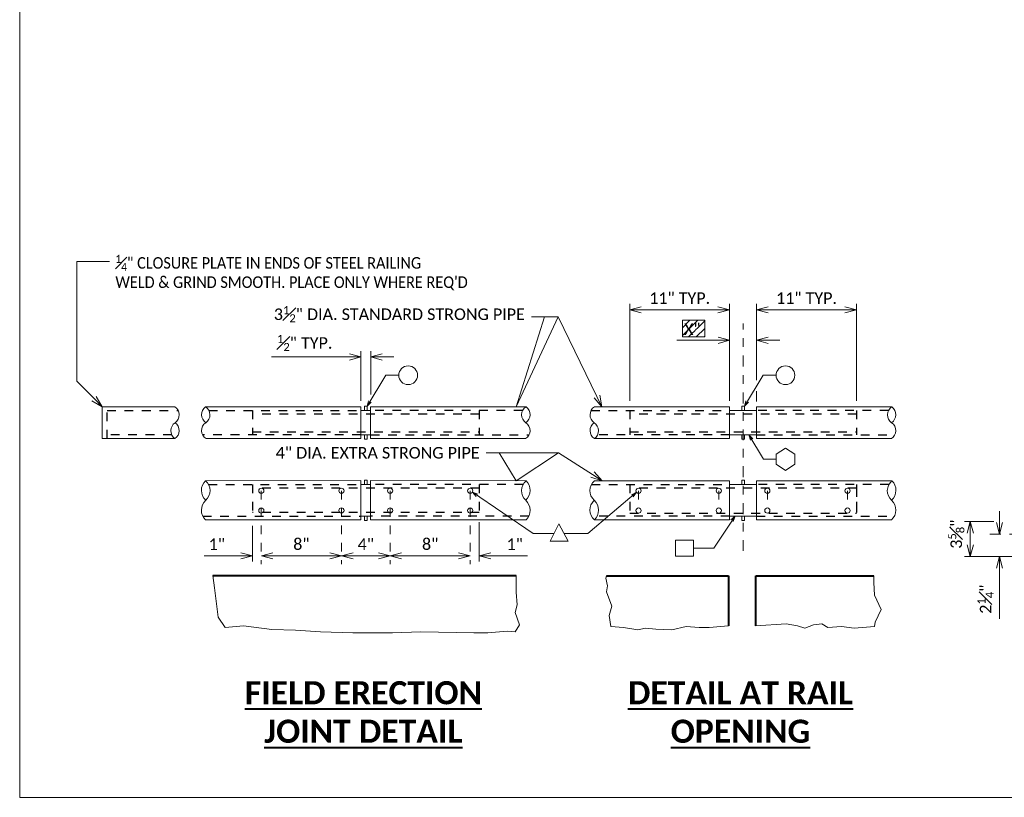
# Model space of a CAD drawing. Extents: x -474 to 31698, y -460527 to 225.
# Tile 1 of 16: x -18 to -6, y -11 to -2. Entities that reach past the tile are written whole.
import ezdxf
from ezdxf import colors
from ezdxf.entities.mleader import LeaderData, LeaderLine
from ezdxf.math import Vec2, Vec3

# ---------------------------------------------------------------- set-up
doc = ezdxf.new("R2010")
doc.units = 0
doc.header["$MEASUREMENT"] = 0
doc.linetypes.add('Wisdot2', pattern=[0.125, 0.0625, -0.0625])
doc.linetypes.add('Wisdot4', pattern=[0.28125, 0.125, -0.0625, 0.03125, -0.0625])
doc.layers.add('B_ANNO_DESIGN_NOTES', color=1, linetype='Continuous', lineweight=18, true_color=0xff0000)
for name, color, linetype, lineweight in [('B_ANNO_DIM', 7, 'Continuous', 18), ('B_ANNO_SYMB', 7, 'Continuous', 18), ('B_ANNO_TEXT_TITLE', 7, 'Continuous', 40), ('B_CNTR', 1, 'Wisdot4', 18), ('B_CONC_PPT', 12, 'Continuous', 40), ('B_DETAIL', 7, 'Continuous', 18), ('B_DETAIL_HIDDEN', 7, 'Wisdot2', 25), ('B_STEEL', 92, 'Continuous', 18)]:
    doc.layers.add(name, color=color, linetype=linetype, lineweight=lineweight)
doc.layers.add('B_ANNO_NOPLOT', color=47, linetype='Continuous', lineweight=18, plot=False)
doc.styles.add('Annotative', font='calibri.ttf', dxfattribs={"height": 0.0625})
doc.styles.get("Standard").update_dxf_attribs({"font": 'calibri.ttf'})
doc.styles.add('Title', font='calibrib.ttf', dxfattribs={"height": 0.125})
doc.dimstyles.new('Annotative', dxfattribs={"dimscale": 0, "dimtxt": 0.0625, "dimasz": 0.0625, "dimexe": 0.03125, "dimexo": 0.03125, "dimgap": 0.03125, "dimtad": 1, "dimdec": 3, "dimzin": 3, "dimdsep": 46, "dimlunit": 4, "dimtxsty": 'Standard', "dimblk": 'OPEN30', "dimcen": 0.03125, "dimaunit": 1, "dimadec": 0, "dimazin": 3, "dimtfac": 0.75, "dimtdec": 3, "dimtofl": 0, "dimtmove": 0, "dimatfit": 3, "dimldrblk": 'OPEN30', "dimfxl": 1, "dimtfill": 1, "dimfrac": 1, "dimtolj": 1, "dimtzin": 0, "dimarcsym": 0})

# ---------------------------------------------------------------- blocks, each defined once
blk = doc.blocks.new('_Open30')
at = {"color": 0, "linetype": 'ByBlock', "lineweight": -2}
for p, q in [((-1, 0.268), (0, 0)), ((0, 0), (-1, -0.268)), ((0, 0), (-1, 0))]:
    blk.add_line(p, q, dxfattribs=at)
blk = doc.blocks.new('*D35')
at = {"layer": 'B_ANNO_DIM', "color": 0, "lineweight": -2, "transparency": 16777216}
for p, q in [((-15.088, -7.571), (-15.088, -7.985)), ((-15.221, -7.919), (-15.644, -7.919)), ((-14.853, -7.919), (-14.72, -7.919))]:
    blk.add_line(p, q, dxfattribs=at)
at = {"layer": 'Defpoints', "color": 0, "transparency": 16777216}
for p in [(-15.088, -7.504), (-15.088, -7.919), (-14.986, -7.919)]:
    blk.add_point(p, dxfattribs=at)
at = {"layer": 'B_ANNO_DIM', "color": 0, "lineweight": -2, "transparency": 16777216, "xscale": 0.133002, "yscale": 0.133002, "zscale": 0.133002}
blk.add_blockref('_Open30', (-15.088, -7.919), dxfattribs=at)
at = {"layer": 'B_ANNO_DIM', "color": 0, "lineweight": -2, "transparency": 16777216, "xscale": 0.133002, "yscale": 0.133002, "zscale": 0.133002, "rotation": 180}
blk.add_blockref('_Open30', (-14.986, -7.919), dxfattribs=at)
at = {"layer": 'B_ANNO_DIM', "color": 0, "transparency": 16777216, "insert": (-15.499, -7.785), "char_height": 0.133, "attachment_point": 5, "bg_fill": 3, "box_fill_scale": 1.25, "bg_fill_color": 256, "bg_fill_true_color": 13158600, "bg_fill_transparency": 0}
blk.add_mtext('\\A1;1"', dxfattribs=at)
blk = doc.blocks.new('*D36')
at = {"layer": 'B_ANNO_DIM', "color": 0, "lineweight": -2, "transparency": 16777216}
blk.add_line((-14.853, -7.919), (-14.196, -7.918), dxfattribs=at)
at = {"layer": 'Defpoints', "color": 0, "transparency": 16777216}
for p in [(-14.986, -7.919), (-14.063, -7.918), (-14.063, -7.918)]:
    blk.add_point(p, dxfattribs=at)
at = {"layer": 'B_ANNO_DIM', "color": 0, "lineweight": -2, "transparency": 16777216, "xscale": 0.133002, "yscale": 0.133002, "zscale": 0.133002}
for p, rotation in [((-14.986, -7.919), 180.0097282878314), ((-14.063, -7.918), 0.009728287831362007)]:
    blk.add_blockref('_Open30', p, dxfattribs=dict(at, rotation=rotation))
at = {"layer": 'B_ANNO_DIM', "color": 0, "transparency": 16777216, "insert": (-14.525, -7.784), "char_height": 0.133, "attachment_point": 5, "rotation": 0.0097, "bg_fill": 3, "box_fill_scale": 1.25, "bg_fill_color": 256, "bg_fill_true_color": 13158600, "bg_fill_transparency": 0}
blk.add_mtext('\\A1;8"', dxfattribs=at)
blk = doc.blocks.new('*D37')
at = {"layer": 'B_ANNO_DIM', "color": 0, "lineweight": -2, "transparency": 16777216}
blk.add_line((-13.93, -7.918), (-13.637, -7.918), dxfattribs=at)
at = {"layer": 'Defpoints', "color": 0, "transparency": 16777216}
for p in [(-14.063, -7.918), (-13.504, -7.918), (-13.504, -7.918)]:
    blk.add_point(p, dxfattribs=at)
at = {"layer": 'B_ANNO_DIM', "color": 0, "lineweight": -2, "transparency": 16777216, "xscale": 0.133002, "yscale": 0.133002, "zscale": 0.133002}
for p, rotation in [((-14.063, -7.918), 180.0160444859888), ((-13.504, -7.918), 0.01604448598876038)]:
    blk.add_blockref('_Open30', p, dxfattribs=dict(at, rotation=rotation))
at = {"layer": 'B_ANNO_DIM', "color": 0, "transparency": 16777216, "insert": (-13.783, -7.785), "char_height": 0.133, "attachment_point": 5, "rotation": 0.016, "bg_fill": 3, "box_fill_scale": 1.25, "bg_fill_color": 256, "bg_fill_true_color": 13158600, "bg_fill_transparency": 0}
blk.add_mtext('\\A1;4"', dxfattribs=at)
blk = doc.blocks.new('*D38')
at = {"layer": 'B_ANNO_DIM', "color": 0, "lineweight": -2, "transparency": 16777216}
for p, q in [((-12.478, -7.529), (-12.478, -7.985)), ((-12.714, -7.919), (-12.847, -7.919)), ((-12.345, -7.919), (-11.923, -7.919))]:
    blk.add_line(p, q, dxfattribs=at)
at = {"layer": 'Defpoints', "color": 0, "transparency": 16777216}
for p in [(-12.478, -7.462), (-12.581, -7.919), (-12.478, -7.919)]:
    blk.add_point(p, dxfattribs=at)
at = {"layer": 'B_ANNO_DIM', "color": 0, "lineweight": -2, "transparency": 16777216, "xscale": 0.133002, "yscale": 0.133002, "zscale": 0.133002}
blk.add_blockref('_Open30', (-12.581, -7.919), dxfattribs=at)
at = {"layer": 'B_ANNO_DIM', "color": 0, "lineweight": -2, "transparency": 16777216, "xscale": 0.133002, "yscale": 0.133002, "zscale": 0.133002, "rotation": 180}
blk.add_blockref('_Open30', (-12.478, -7.919), dxfattribs=at)
at = {"layer": 'B_ANNO_DIM', "color": 0, "transparency": 16777216, "insert": (-12.068, -7.785), "char_height": 0.133, "attachment_point": 5, "bg_fill": 3, "box_fill_scale": 1.25, "bg_fill_color": 256, "bg_fill_true_color": 13158600, "bg_fill_transparency": 0}
blk.add_mtext('\\A1;1"', dxfattribs=at)
blk = doc.blocks.new('*D39')
at = {"layer": 'B_ANNO_DIM', "color": 0, "lineweight": -2, "transparency": 16777216}
blk.add_line((-12.714, -7.919), (-13.371, -7.918), dxfattribs=at)
at = {"layer": 'Defpoints', "color": 0, "transparency": 16777216}
for p in [(-13.504, -7.918), (-13.504, -7.918), (-12.581, -7.919)]:
    blk.add_point(p, dxfattribs=at)
at = {"layer": 'B_ANNO_DIM', "color": 0, "lineweight": -2, "transparency": 16777216, "xscale": 0.133002, "yscale": 0.133002, "zscale": 0.133002}
for p, rotation in [((-13.504, -7.918), 179.9902717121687), ((-12.581, -7.919), 359.9902717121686)]:
    blk.add_blockref('_Open30', p, dxfattribs=dict(at, rotation=rotation))
at = {"layer": 'B_ANNO_DIM', "color": 0, "transparency": 16777216, "insert": (-13.042, -7.784), "char_height": 0.133, "attachment_point": 5, "rotation": 359.9903, "bg_fill": 3, "box_fill_scale": 1.25, "bg_fill_color": 256, "bg_fill_true_color": 13158600, "bg_fill_transparency": 0}
blk.add_mtext('\\A1;8"', dxfattribs=at)
blk = doc.blocks.new('*D40')
at = {"layer": 'B_ANNO_DIM', "color": 0, "lineweight": -2, "transparency": 16777216}
for p, q in [((-10.744, -6.134), (-10.744, -5.017)), ((-9.728, -5.084), (-10.611, -5.084)), ((-9.595, -6.134), (-9.595, -5.017))]:
    blk.add_line(p, q, dxfattribs=at)
at = {"layer": 'Defpoints', "color": 0, "transparency": 16777216}
for p in [(-10.744, -5.084), (-10.744, -6.201), (-9.595, -6.201)]:
    blk.add_point(p, dxfattribs=at)
at = {"layer": 'B_ANNO_DIM', "color": 0, "lineweight": -2, "transparency": 16777216, "xscale": 0.133002, "yscale": 0.133002, "zscale": 0.133002, "rotation": 180}
blk.add_blockref('_Open30', (-10.744, -5.084), dxfattribs=at)
at = {"layer": 'B_ANNO_DIM', "color": 0, "lineweight": -2, "transparency": 16777216, "xscale": 0.133002, "yscale": 0.133002, "zscale": 0.133002}
blk.add_blockref('_Open30', (-9.595, -5.084), dxfattribs=at)
at = {"layer": 'B_ANNO_DIM', "color": 0, "transparency": 16777216, "insert": (-10.169, -4.95), "char_height": 0.133, "attachment_point": 5, "bg_fill": 3, "box_fill_scale": 1.25, "bg_fill_color": 256, "bg_fill_true_color": 13158600, "bg_fill_transparency": 0}
blk.add_mtext('\\A1;11" TYP.', dxfattribs=at)
blk = doc.blocks.new('*D41')
at = {"layer": 'B_ANNO_DIM', "color": 0, "lineweight": -2, "transparency": 16777216}
for p, q in [((-9.283, -5.896), (-9.283, -5.017)), ((-9.15, -5.084), (-8.267, -5.084)), ((-8.134, -6.134), (-8.134, -5.017))]:
    blk.add_line(p, q, dxfattribs=at)
at = {"layer": 'Defpoints', "color": 0, "transparency": 16777216}
for p in [(-8.134, -5.084), (-9.283, -5.962), (-8.134, -6.201)]:
    blk.add_point(p, dxfattribs=at)
at = {"layer": 'B_ANNO_DIM', "color": 0, "lineweight": -2, "transparency": 16777216, "xscale": 0.133002, "yscale": 0.133002, "zscale": 0.133002, "rotation": 180}
blk.add_blockref('_Open30', (-9.283, -5.084), dxfattribs=at)
at = {"layer": 'B_ANNO_DIM', "color": 0, "lineweight": -2, "transparency": 16777216, "xscale": 0.133002, "yscale": 0.133002, "zscale": 0.133002}
blk.add_blockref('_Open30', (-8.134, -5.084), dxfattribs=at)
at = {"layer": 'B_ANNO_DIM', "color": 0, "transparency": 16777216, "insert": (-8.708, -4.95), "char_height": 0.133, "attachment_point": 5, "bg_fill": 3, "box_fill_scale": 1.25, "bg_fill_color": 256, "bg_fill_true_color": 13158600, "bg_fill_transparency": 0}
blk.add_mtext('\\A1;11" TYP.', dxfattribs=at)
blk = doc.blocks.new('*D144')
at = {"layer": 'B_ANNO_DIM', "color": 0, "lineweight": -2, "transparency": 16777216}
for p, q in [((8.041, 5.265), (7.568, 5.265)), ((8.619, 5.265), (8.752, 5.265))]:
    blk.add_line(p, q, dxfattribs=at)
at = {"layer": 'Defpoints', "color": 0, "transparency": 16777216}
for p in [(8.174, 5.265), (8.174, 5.265), (8.486, 5.265)]:
    blk.add_point(p, dxfattribs=at)
at = {"layer": 'B_ANNO_DIM', "color": 0, "lineweight": -2, "transparency": 16777216, "xscale": 0.133002, "yscale": 0.133002, "zscale": 0.133002}
blk.add_blockref('_Open30', (8.174, 5.265), dxfattribs=at)
at = {"layer": 'B_ANNO_DIM', "color": 0, "lineweight": -2, "transparency": 16777216, "xscale": 0.133002, "yscale": 0.133002, "zscale": 0.133002, "rotation": 180}
blk.add_blockref('_Open30', (8.486, 5.265), dxfattribs=at)
at = {"layer": 'B_ANNO_DIM', "color": 0, "transparency": 16777216, "insert": (7.682, 5.398), "char_height": 0.133, "attachment_point": 5, "bg_fill": 3, "box_fill_scale": 1.25, "bg_fill_color": 256, "bg_fill_true_color": 13158600, "bg_fill_transparency": 0}
blk.add_mtext('\\A1;  ', dxfattribs=at)
blk = doc.blocks.new('*D42')
at = {"layer": 'B_ANNO_DIM', "color": 0, "lineweight": -2, "transparency": 16777216}
for p, q in [((-13.972, -5.627), (-14.868, -5.627)), ((-13.839, -6.134), (-13.839, -5.56)), ((-13.727, -6.06), (-13.727, -5.56)), ((-13.594, -5.627), (-13.461, -5.627))]:
    blk.add_line(p, q, dxfattribs=at)
at = {"layer": 'Defpoints', "color": 0, "transparency": 16777216}
for p in [(-13.839, -5.627), (-13.839, -6.201), (-13.727, -6.127)]:
    blk.add_point(p, dxfattribs=at)
at = {"layer": 'B_ANNO_DIM', "color": 0, "lineweight": -2, "transparency": 16777216, "xscale": 0.133002, "yscale": 0.133002, "zscale": 0.133002}
blk.add_blockref('_Open30', (-13.839, -5.627), dxfattribs=at)
at = {"layer": 'B_ANNO_DIM', "color": 0, "lineweight": -2, "transparency": 16777216, "xscale": 0.133002, "yscale": 0.133002, "zscale": 0.133002, "rotation": 180}
blk.add_blockref('_Open30', (-13.727, -5.627), dxfattribs=at)
at = {"layer": 'B_ANNO_DIM', "color": 0, "transparency": 16777216, "insert": (-14.487, -5.466), "char_height": 0.133, "attachment_point": 5, "bg_fill": 3, "box_fill_scale": 1.25, "bg_fill_color": 256, "bg_fill_true_color": 13158600, "bg_fill_transparency": 0}
blk.add_mtext('\\A1;{\\H0.7x;\\S1#2;}" TYP. ', dxfattribs=at)
blk = doc.blocks.new('*D47')
at = {"layer": 'B_ANNO_DIM', "color": 0, "lineweight": -2, "transparency": 16777216}
for p, q in [((-6.553, -7.523), (-6.889, -7.523)), ((-6.822, -7.656), (-6.822, -7.793)), ((-6.182, -7.926), (-6.889, -7.926))]:
    blk.add_line(p, q, dxfattribs=at)
at = {"layer": 'Defpoints', "color": 0, "transparency": 16777216}
for p in [(-6.486, -7.523), (-6.822, -7.926), (-6.115, -7.926)]:
    blk.add_point(p, dxfattribs=at)
at = {"layer": 'B_ANNO_DIM', "color": 0, "lineweight": -2, "transparency": 16777216, "xscale": 0.133002, "yscale": 0.133002, "zscale": 0.133002}
for p, rotation in [((-6.822, -7.523), 90), ((-6.822, -7.926), 270)]:
    blk.add_blockref('_Open30', p, dxfattribs=dict(at, rotation=rotation))
at = {"layer": 'B_ANNO_DIM', "color": 0, "transparency": 16777216, "insert": (-6.984, -7.669), "char_height": 0.133, "width": 0.09525, "attachment_point": 5, "rotation": 90, "bg_fill": 3, "box_fill_scale": 1.25, "bg_fill_color": 256, "bg_fill_true_color": 13158600, "bg_fill_transparency": 0}
blk.add_mtext('\\A1;3{\\H0.7x;\\S5#8;}"', dxfattribs=at)
blk = doc.blocks.new('*D49')
at = {"layer": 'B_ANNO_DIM', "color": 0, "lineweight": -2, "transparency": 16777216}
for p, q in [((-6.486, -7.536), (-6.486, -7.403)), ((-6.486, -8.059), (-6.486, -8.644))]:
    blk.add_line(p, q, dxfattribs=at)
at = {"layer": 'Defpoints', "color": 0, "transparency": 16777216}
for p in [(-6.486, -7.669), (-6.486, -7.669), (-6.486, -7.926)]:
    blk.add_point(p, dxfattribs=at)
at = {"layer": 'B_ANNO_DIM', "color": 0, "lineweight": -2, "transparency": 16777216, "xscale": 0.133002, "yscale": 0.133002, "zscale": 0.133002}
for p, rotation in [((-6.486, -7.669), 270), ((-6.486, -7.926), 90)]:
    blk.add_blockref('_Open30', p, dxfattribs=dict(at, rotation=rotation))
at = {"layer": 'B_ANNO_DIM', "color": 0, "transparency": 16777216, "insert": (-6.646, -8.418), "char_height": 0.133, "attachment_point": 5, "rotation": 90, "bg_fill": 3, "box_fill_scale": 1.25, "bg_fill_color": 256, "bg_fill_true_color": 13158600, "bg_fill_transparency": 0}
blk.add_mtext('\\A1;2{\\H0.7x;\\S1#4;}"', dxfattribs=at)
blk = doc.blocks.new('*U212')
at = {"layer": 'B_ANNO_NOPLOT', "flags": 128}
blk.add_lwpolyline([(0, 0), (0, 22.3443), (28.722, 22.3443), (28.722, 21.1788), (33.5165, 21.1788), (33.5165, 3.591), (28.0697, 3.591), (28.0697, 0)], close=True, dxfattribs=at)
blk = doc.blocks.new('INS_RAILISTL_BASE')
at = {"layer": 'B_ANNO_SYMB', "flags": 128}
for points in [[(8.9255, 3.8368), (8.9255, 3.9516), (8.8175, 4.0212), (8.7095, 3.9516), (8.7095, 3.8368), (8.8175, 3.7672)], [(6.3168, 2.9519), (6.2088, 3.1522), (6.109, 2.9519)], [(7.7587, 2.7786), (7.7587, 2.9635), (7.551, 2.9635), (7.551, 2.7786)]]:
    blk.add_lwpolyline(points, close=True, dxfattribs=at)
at = {"layer": 'B_ANNO_SYMB'}
blk.add_circle((4.473, 4.8623), 0.108, dxfattribs=at)
at = {"layer": 'B_CNTR', "ltscale": 0.5}
for p, q in [((2.782, 3.532), (2.782, 2.6856)), ((3.7052, 3.5321), (3.7052, 2.6856)), ((4.2649, 3.5321), (4.2649, 2.6856)), ((5.188, 3.532), (5.188, 2.6856)), ((7.1265, 3.532), (7.1265, 3.39)), ((8.0497, 3.532), (8.0497, 3.39)), ((8.6094, 3.532), (8.6094, 3.39)), ((9.5325, 3.532), (9.5325, 3.39))]:
    blk.add_line(p, q, dxfattribs=at)
at = {"layer": 'B_CNTR'}
blk.add_line((11.1709, 3.0316), (15.0932, 3.0316), dxfattribs=at)
at = {"layer": 'B_CONC_PPT'}
for p, q in [((2.2235, 2.5555), (5.7165, 2.5555)), ((6.7585, 2.5535), (8.1635, 2.5535)), ((8.1635, 2.5535), (8.1635, 1.9775)), ((8.4765, 1.9775), (8.4765, 2.5535)), ((8.4765, 2.5535), (9.8335, 2.5535))]:
    blk.add_line(p, q, dxfattribs=at)
at = {"layer": 'B_DETAIL', "flags": 128}
for points in [[(2.2235, 2.5555), (2.2435, 2.4125), (2.2845, 2.0775), (2.3655, 1.9555), (2.5785, 1.9765), (2.9035, 1.9355), (3.1775, 1.9255), (3.4625, 1.9055), (3.8375, 1.8955), (4.2945, 1.8955), (4.6195, 1.9055), (5.2285, 1.8955), (5.3915, 1.8955), (5.6145, 1.9155), (5.7065, 1.9055), (5.7565, 1.9865), (5.7065, 2.1285), (5.7265, 2.2195), (5.7165, 2.3625), (5.7165, 2.5555)], [(6.7585, 2.5535), (6.7485, 2.5245), (6.7685, 2.4365), (6.7585, 2.3685), (6.8165, 2.2025), (6.7875, 2.0945), (6.8075, 1.9675), (6.9535, 1.9585), (7.1195, 1.9285), (7.2075, 1.9485), (7.3245, 1.9385), (7.5095, 1.9285), (7.6755, 1.9675), (7.8225, 1.9585), (7.9395, 1.9585), (8.1635, 1.9775)], [(8.4765, 1.9775), (8.8275, 1.9975), (8.9545, 1.9775), (9.0425, 1.9485), (9.1405, 1.9875), (9.2375, 1.9975), (9.3065, 1.9585), (9.4625, 1.9675), (9.6085, 1.9485), (9.8425, 1.9675), (9.8525, 2.0165), (9.9215, 2.1635), (9.8425, 2.3295), (9.8335, 2.4755), (9.8335, 2.5535)]]:
    blk.add_lwpolyline(points, dxfattribs=at)
at = {"layer": 'B_DETAIL_HIDDEN', "ltscale": 0.5}
for p, q in [((1.008, 4.1325), (1.008, 4.4995)), ((1.008, 4.4555), (1.8254, 4.4555)), ((2.1787, 4.4555), (3.929, 4.4555)), ((2.68, 4.4555), (2.68, 4.1765)), ((5.7914, 4.4555), (4.041, 4.4555)), ((5.29, 4.4555), (5.29, 4.1765)), ((6.5785, 4.4553), (8.1736, 4.4553)), ((7.0245, 4.4553), (7.0245, 4.1763)), ((10.0035, 4.4553), (8.4855, 4.4553)), ((9.6345, 4.4553), (9.6345, 4.1763)), ((5.29, 4.4135), (2.68, 4.4135)), ((9.6345, 4.4135), (7.0245, 4.4135)), ((2.68, 4.2105), (5.29, 4.2105)), ((7.0245, 4.2105), (9.6345, 4.2105)), ((1.7502, 4.1765), (1.008, 4.1765)), ((3.929, 4.1765), (2.1051, 4.1765)), ((4.041, 4.1765), (5.8649, 4.1765)), ((8.1736, 4.1763), (6.6536, 4.1763)), ((8.4855, 4.1763), (10.077, 4.1763)), ((2.1738, 3.6038), (3.929, 3.6038)), ((2.68, 3.6038), (2.68, 3.2402)), ((5.29, 3.562), (2.68, 3.562)), ((5.7962, 3.6038), (4.041, 3.6038)), ((5.29, 3.6038), (5.29, 3.2402)), ((6.5833, 3.6037), (8.1736, 3.6037)), ((7.0245, 3.6037), (7.0245, 3.2403)), ((9.6345, 3.562), (7.0245, 3.562)), ((10.0084, 3.6037), (8.4855, 3.6037)), ((9.6345, 3.6037), (9.6345, 3.2403)), ((9.6345, 3.5615), (9.6345, 3.2825)), ((8.1736, 3.2403), (6.6502, 3.2403)), ((7.0245, 3.2744), (9.6345, 3.2744)), ((8.4855, 3.2403), (10.0722, 3.2403))]:
    blk.add_line(p, q, dxfattribs=at)
at = {"layer": 'B_STEEL'}
for p, q in [((1.785, 4.4995), (0.949, 4.4995)), ((0.949, 4.4995), (0.949, 4.1325)), ((3.929, 4.4998), (2.1384, 4.4991)), ((3.929, 4.1325), (3.929, 4.4998)), ((3.929, 4.4555), (4.041, 4.4555)), ((3.97, 4.5065), (4, 4.5065)), ((3.97, 4.4555), (3.97, 4.5065)), ((4, 4.5065), (4, 4.4555)), ((4.041, 4.1325), (4.041, 4.4998)), ((4.041, 4.4998), (5.8316, 4.4991)), ((8.1736, 4.4997), (6.6183, 4.4991)), ((8.1736, 4.4997), (8.1736, 4.1323)), ((8.1736, 4.4555), (8.4855, 4.4555)), ((8.3145, 4.5065), (8.3445, 4.5065)), ((8.3145, 4.4555), (8.3145, 4.5065)), ((8.3445, 4.5065), (8.3445, 4.4555)), ((8.4855, 4.4997), (10.0438, 4.4991)), ((8.4855, 4.4997), (8.4855, 4.1323)), ((0.949, 4.1325), (1.785, 4.1325)), ((2.1451, 4.1325), (3.929, 4.1325)), ((3.929, 4.1765), (4.041, 4.1765)), ((3.97, 4.1765), (3.97, 4.1255)), ((3.97, 4.1255), (4, 4.1255)), ((4, 4.1255), (4, 4.1765)), ((5.8249, 4.1325), (4.041, 4.1325)), ((6.6189, 4.1325), (8.1736, 4.1323)), ((8.1736, 4.1765), (8.4855, 4.1765)), ((8.3145, 4.1765), (8.3145, 4.1255)), ((8.3145, 4.1255), (8.3445, 4.1255)), ((8.3445, 4.1255), (8.3445, 4.1765)), ((10.0371, 4.1325), (8.4855, 4.1323)), ((3.929, 3.6482), (2.1384, 3.6475)), ((3.929, 3.1958), (3.929, 3.6482)), ((3.97, 3.6548), (4, 3.6548)), ((3.97, 3.6038), (3.97, 3.6548)), ((4, 3.6548), (4, 3.6038)), ((4.041, 3.1958), (4.041, 3.6482)), ((4.041, 3.6482), (5.8316, 3.6475)), ((8.1736, 3.648), (6.6183, 3.6474)), ((8.1736, 3.648), (8.1736, 3.1963)), ((8.3145, 3.6548), (8.3445, 3.6548)), ((8.3145, 3.6038), (8.3145, 3.6548)), ((8.3445, 3.6548), (8.3445, 3.6038)), ((8.4855, 3.648), (10.0438, 3.6475)), ((8.4855, 3.648), (8.4855, 3.1963)), ((3.929, 3.6038), (4.041, 3.6038)), ((8.1736, 3.6038), (8.4855, 3.6038)), ((3.929, 3.2402), (4.041, 3.2402)), ((3.97, 3.2402), (3.97, 3.1892)), ((3.97, 3.1892), (4, 3.1892)), ((4, 3.1892), (4, 3.2402)), ((6.6189, 3.1964), (8.1736, 3.1963)), ((8.1736, 3.2404), (8.4855, 3.2404)), ((8.3145, 3.2404), (8.3145, 3.1894)), ((8.3145, 3.1894), (8.3445, 3.1894)), ((8.3445, 3.1894), (8.3445, 3.2404)), ((10.0371, 3.1964), (8.4855, 3.1963))]:
    blk.add_line(p, q, dxfattribs=at)
for centre in [(2.782, 3.532), (3.7052, 3.5321), (4.2649, 3.5321), (5.188, 3.532), (7.1265, 3.532), (8.0497, 3.532), (8.6094, 3.532), (9.5325, 3.532), (2.782, 3.3044), (3.7052, 3.3046), (4.2649, 3.3046), (5.188, 3.3044), (7.1265, 3.3044), (8.0497, 3.3044), (8.6094, 3.3044), (9.5325, 3.3044)]:
    blk.add_circle(centre, 0.03, dxfattribs=at)
for centre, radius, start, end in [((1.7278, 4.4065), 0.1092, 303.86628, 58.39532), ((2.2075, 4.4088), 0.1137, 127.41674, 234.849), ((2.0815, 4.4063), 0.1089, 303.77344, 58.49229), ((5.8885, 4.4063), 0.1089, 121.50771, 236.22656), ((5.7625, 4.4088), 0.1137, 305.151, 52.58326), ((6.6762, 4.4065), 0.1092, 122.00489, 236.13372), ((10.1007, 4.4063), 0.1089, 121.50771, 236.22656), ((9.9747, 4.4088), 0.1137, 305.151, 52.58326), ((1.8541, 4.2228), 0.1137, 125.151, 232.58326), ((1.7281, 4.2253), 0.1089, 301.50771, 56.22656), ((2.2029, 4.2251), 0.1092, 123.86628, 238.06103), ((5.7671, 4.2251), 0.1092, 301.93897, 56.13372), ((6.6758, 4.2253), 0.1089, 123.77344, 238.49229), ((6.5498, 4.2228), 0.1137, 307.41674, 54.849), ((9.9793, 4.2251), 0.1092, 301.93898, 56.13372), ((2.2481, 3.5364), 0.1561, 134.63495, 227.20577), ((2.0417, 3.5331), 0.1498, 312.03779, 49.80292), ((5.9283, 3.5331), 0.1498, 130.19708, 227.96221), ((5.7219, 3.5364), 0.1561, 312.79423, 45.36505), ((6.716, 3.5333), 0.1502, 130.57096, 227.91694), ((10.1405, 3.5331), 0.1498, 130.19708, 227.96221), ((9.9341, 3.5364), 0.1561, 312.79423, 45.36505), ((2.2484, 3.3074), 0.1562, 132.90872, 225.24753), ((5.7217, 3.3074), 0.1561, 314.73154, 47.11221), ((6.7153, 3.3107), 0.1495, 131.99756, 229.84547), ((6.5095, 3.3074), 0.1558, 314.60022, 47.24281), ((9.9397, 3.3105), 0.1499, 310.47965, 47.95263)]:
    blk.add_arc(centre, radius, start, end, dxfattribs=at)
at = {"layer": 'B_ANNO_DIM', "style": 'Annotative'}
blk.add_attdef('DIM1', (23.1924, 21.1839), '', height=0.133, dxfattribs=at)
at = {"layer": 'B_ANNO_TEXT_TITLE', "char_height": 0.266004, "width": 3.897304, "attachment_point": 1, "style": 'Title'}
for s, insert in [('\\pxqc;{\\LFIELD ERECTION\\PJOINT DETAIL}', (2.0089, 1.3382)), ('\\pxqc;{\\LDETAIL AT RAIL\\POPENING}', (6.3514, 1.3382))]:
    blk.add_mtext(s, dxfattribs=dict(at, insert=insert))
at = {"layer": 'B_ANNO_DIM'}
dim = blk.add_linear_dim(base=(8.1736, 5.2646), p1=(8.4855, 5.2646), p2=(8.1736, 5.2646), text='  ', dimstyle='Annotative', dxfattribs=at)
dim.commit()
dim.dimension.update_dxf_attribs({"geometry": '*D144', "text_midpoint": (7.6821, 5.2646), "dimtype": 128})
for points in [[(8.3957, 4.1765), (8.5635, 3.8942), (8.7095, 3.8942)], [(7.1026, 3.514), (6.5432, 3.0397), (6.2694, 3.0397)], [(8.2377, 3.2404), (7.9936, 2.871), (7.7587, 2.871)]]:
    blk.add_leader(points, dimstyle='Annotative', override={"dimscale": 0, "dimgap": 0.03125, "dimtad": 0}, dxfattribs=at)
at = {"layer": 'B_CNTR'}
blk.add_line((8.3295, 2.8383), (8.3295, 5.4605), dxfattribs=at)
at = {"layer": 'B_ANNO_DIM'}
for base, p1, p2, text, picture, middle in [((7.0245, 5.6169), (8.1736, 4.4997), (7.0245, 4.4997), '11" TYP.', '*D40', (7.5991, 5.7505)), ((2.68, 2.782), (2.7821, 2.782), (2.68, 3.1963), '1"', '*D35', (2.2692, 2.9152))]:
    dim = blk.add_linear_dim(base=base, p1=p1, p2=p2, text=text, dimstyle='Annotative', dxfattribs=at)
    dim.commit()
    dim.dimension.update_dxf_attribs({"geometry": picture, "text_midpoint": middle, "insert": (17.7684, 10.7006)})
for base, p1, p2, text, picture, middle in [((9.6345, 5.6169), (8.4855, 4.7384), (9.6345, 4.4997), '11" TYP.', '*D41', (9.06, 5.7505)), ((5.29, 2.782), (5.1879, 2.782), (5.29, 3.2385), '1"', '*D38', (5.7008, 2.9152))]:
    dim = blk.add_linear_dim(base=base, p1=p1, p2=p2, angle=180, text=text, dimstyle='Annotative', dxfattribs=at)
    dim.commit()
    dim.dimension.update_dxf_attribs({"geometry": picture, "text_midpoint": middle, "insert": (17.7684, 10.7006)})
dim = blk.add_linear_dim(base=(3.929, 5.0739), p1=(4.041, 4.5739), p2=(3.929, 4.4998), text='{\\H0.7x;\\S1#2;}" TYP. ', dimstyle='Annotative', dxfattribs=at)
dim.commit()
dim.dimension.update_dxf_attribs({"geometry": '*D42', "text_midpoint": (3.2818, 5.0739), "dimtype": 128, "insert": (17.7684, 10.7006)})
dim = blk.add_linear_dim(base=(10.9461, 2.7745), p1=(11.2821, 3.1776), p2=(11.6534, 2.7745), angle=90, text='3{\\H0.7x;\\S5#8;}"', dimstyle='Annotative', dxfattribs=at)
dim.commit()
dim.dimension.update_dxf_attribs({"geometry": '*D47', "text_midpoint": (10.9461, 3.0311), "dimtype": 128, "insert": (17.7684, 10.7006)})
at = {"layer": 'B_ANNO_DESIGN_NOTES'}
h = blk.add_hatch(dxfattribs=at)
h.set_pattern_fill('ANSI31', color=256, scale=0.5)
h.set_pattern_definition([(45, (215.66303, 218.56305), (-0.044194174, 0.044194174), [])])
h.paths.add_polyline_path([(7.6303, 5.4959), (7.8897, 5.4959), (7.8897, 5.3036), (7.6303, 5.3036)])
blk.add_lwpolyline([(7.6303, 5.4959), (7.8897, 5.4959), (7.8897, 5.3036), (7.6303, 5.3036)], close=True, dxfattribs=at)
at = {"layer": 'B_ANNO_DIM'}
blk.add_line((8.4855, 4.5589), (8.4855, 4.6787), dxfattribs=at)
at = {"layer": 'B_ANNO_SYMB'}
blk.add_circle((8.8175, 4.8623), 0.108, dxfattribs=at)
at = {"layer": 'B_DETAIL_HIDDEN', "ltscale": 0.5}
for p, q in [((2.1074, 3.2402), (3.929, 3.2402)), ((5.29, 3.282), (2.68, 3.282)), ((5.8626, 3.2402), (4.041, 3.2402))]:
    blk.add_line(p, q, dxfattribs=at)
at = {"layer": 'B_STEEL'}
for p, q in [((3.929, 3.1958), (2.1384, 3.1965)), ((4.041, 3.1958), (5.8316, 3.1965))]:
    blk.add_line(p, q, dxfattribs=at)
at = {"layer": 'B_ANNO_DIM', "style": 'Annotative'}
blk.add_attdef('DIM2', (7.6501, 5.3261), '', height=0.133, dxfattribs=at)
at = {"layer": 'B_ANNO_DIM'}
dim = blk.add_linear_dim(base=(11.2821, 3.0316), p1=(11.2821, 2.7745), p2=(11.2821, 3.0316), angle=270, text='2{\\H0.7x;\\S1#4;}"', dimstyle='Annotative', dxfattribs=at)
dim.commit()
dim.dimension.update_dxf_attribs({"geometry": '*D49', "text_midpoint": (11.2821, 2.2823), "dimtype": 128, "insert": (17.7684, 10.7006)})
dim = blk.add_aligned_dim(p1=(2.7821, 2.782), p2=(3.7052, 2.7822), distance=0, text='8"', dimstyle='Annotative', dxfattribs=at)
dim.commit()
dim.dimension.update_dxf_attribs({"geometry": '*D36', "text_midpoint": (3.2437, 2.9167), "insert": (17.7684, 10.7006)})
for points in [[(4, 4.5065), (4.2163, 4.8623), (4.365, 4.8623)], [(8.3445, 4.5065), (8.5609, 4.8623), (8.7095, 4.8623)]]:
    blk.add_leader(points, dimstyle='Annotative', override={"dimscale": 0, "dimgap": 0.03125, "dimtad": 0}, dxfattribs=at)
ml = blk.add_multileader_mtext('Standard', dxfattribs=at)
ml.set_content('\\A1;{\\H0.7x;\\W0.90224;\\S1#4;\\H1.42857x;" CLOSURE PLATE IN ENDS OF STEEL RAILING\\P\\A0;WELD & GRIND SMOOTH. PLACE ONLY WHERE REQ\'D}', color=256)
ml.set_leader_properties()
ml.set_arrow_properties(name='OPEN30')
ml.build(insert=Vec2(0, 0))
ml.multileader.update_dxf_attribs({"text_right_attachment_type": 3, "dogleg_length": 0.0625, "arrow_head_size": 0.133, "scale": 2.128032})
ctx = ml.context
ctx.base_point, ctx.scale, ctx.char_height, ctx.arrow_head_size, ctx.landing_gap_size, ctx.plane_origin = Vec3(1.0354, 6.1734), 2.128032, 0.133002, 0.133, 0.0665, Vec3(0.949, 4.4802)
ctx.right_attachment = 3
notes = []
notes.append((ctx, [(0, (1, 1, 0), (0.9024, 6.1734), (1, 0), 0.133, [(0, [(0.949, 4.4995), (0.6576, 4.7943), (0.6576, 6.1734)], 0, [])])]))
ctx.mtext.insert, ctx.mtext.width, ctx.mtext.flow_direction = Vec3(1.1019, 6.2496), 4.097081, 5
ml = blk.add_multileader_mtext('Standard', dxfattribs=at)
ml.set_content('\\A1;3{\\H0.7x;\\S1#2;}" DIA. STANDARD STRONG PIPE', color=256)
ml.set_leader_properties()
ml.set_arrow_properties(name='OPEN30')
ml.build(insert=Vec2(0, 0))
ml.multileader.update_dxf_attribs({"text_right_attachment_type": 3, "dogleg_length": 0.0625, "arrow_head_size": 0.133, "scale": 2.128032})
ctx = ml.context
ctx.base_point, ctx.scale, ctx.char_height, ctx.arrow_head_size, ctx.landing_gap_size, ctx.plane_origin = Vec3(2.8597, 5.591), 2.128032, 0.133002, 0.133, 0.0665, Vec3(6.4041, 4.8017)
ctx.right_attachment = 3
notes.append((ctx, [(0, (1, 1, 0), (6.0252, 5.5366), (-1, 0), 0.133, [(1, [(6.7048, 4.4991), (6.2015, 5.5366), (6.042, 5.5366), (5.7148, 4.4992), (6.2015, 5.5366)], 0, [])])]))
ctx.mtext.insert, ctx.mtext.flow_direction = Vec3(2.9262, 5.6584), 5
for ctx, leaders in notes:
    for number, flags, end, landing, length, lines in leaders:
        leader = LeaderData()
        leader.index, (leader.has_last_leader_line, leader.has_dogleg_vector, leader.attachment_direction) = number, flags
        leader.last_leader_point, leader.dogleg_vector, leader.dogleg_length = Vec3(end), Vec3(landing), length
        for number, points, colour, breaks in lines:
            line = LeaderLine()
            line.index, line.vertices, line.color, line.breaks = number, Vec3.list(points), colors.encode_raw_color(colour), breaks
            leader.lines.append(line)
        ctx.leaders.append(leader)
dim = blk.add_aligned_dim(p1=(3.7052, 2.7822), p2=(4.2649, 2.7824), distance=0, text='4"', dimstyle='Annotative', dxfattribs=at)
dim.commit()
dim.dimension.update_dxf_attribs({"geometry": '*D37', "text_midpoint": (3.985, 2.9156), "insert": (17.7684, 10.7006)})
dim = blk.add_aligned_dim(p1=(5.1879, 2.782), p2=(4.2648, 2.7822), distance=0, text='8"', dimstyle='Annotative', dxfattribs=at)
dim.commit()
dim.dimension.update_dxf_attribs({"geometry": '*D39', "text_midpoint": (4.7263, 2.9167), "insert": (17.7684, 10.7006)})
at = {"layer": 'B_ANNO_NOPLOT', "flags": 128}
blk.add_lwpolyline([(0, 0), (0, 22.3443), (28.722, 22.3443), (28.722, 21.1788), (33.5165, 21.1788), (33.5165, 3.591), (28.0697, 3.591), (28.0697, 0)], close=True, dxfattribs=at)
at = {"layer": 'B_ANNO_DIM'}
blk.add_leader([(5.2132, 3.5157), (5.9117, 3.0397), (6.1528, 3.0397)], dimstyle='Annotative', override={"dimscale": 0, "dimgap": 0.03125, "dimtad": 0}, dxfattribs=at)
ml = blk.add_multileader_mtext('Standard', dxfattribs=at)
ml.set_content('4" DIA. EXTRA STRONG PIPE', color=256)
ml.set_leader_properties()
ml.set_arrow_properties(name='OPEN30')
ml.build(insert=Vec2(0, 0))
ml.multileader.update_dxf_attribs({"text_right_attachment_type": 3, "dogleg_length": 0.0625, "arrow_head_size": 0.133, "scale": 2.128032})
ctx = ml.context
ctx.base_point, ctx.scale, ctx.char_height, ctx.arrow_head_size, ctx.landing_gap_size, ctx.plane_origin = Vec3(2.8811, 3.9683), 2.128032, 0.133002, 0.133, 0.0665, Vec3(5.8836, 3.2321)
ctx.right_attachment = 3
notes = []
notes.append((ctx, [(0, (1, 1, 0), (5.5047, 3.967), (-1, 0), 0.133, [(1, [(6.7072, 3.6474), (6.2024, 3.967), (5.5215, 3.967), (5.7179, 3.6475), (6.2024, 3.967)], 0, [])])]))
ctx.mtext.insert, ctx.mtext.flow_direction = Vec3(2.9476, 4.0358), 5
for ctx, leaders in notes:
    for number, flags, end, landing, length, lines in leaders:
        leader = LeaderData()
        leader.index, (leader.has_last_leader_line, leader.has_dogleg_vector, leader.attachment_direction) = number, flags
        leader.last_leader_point, leader.dogleg_vector, leader.dogleg_length = Vec3(end), Vec3(landing), length
        for number, points, colour, breaks in lines:
            line = LeaderLine()
            line.index, line.vertices, line.color, line.breaks = number, Vec3.list(points), colors.encode_raw_color(colour), breaks
            leader.lines.append(line)
        ctx.leaders.append(leader)

msp = doc.modelspace()

# ---------------------------------------------------------------- block references
at = {"layer": 'B_STEEL'}
ref = msp.add_blockref('INS_RAILISTL_BASE', (-17.768, -10.701), dxfattribs=at)
ref.add_attrib('DIM2', 'X"', (-10.118, -5.374), dxfattribs={"layer": 'B_ANNO_DIM', "height": 0.133, "style": 'Annotative'})

# ---------------------------------------------------------------- next in the draw order: block references
msp.add_blockref('*U212', (-17.768, -10.701), dxfattribs=at)

doc.saveas('drawing.dxf')
